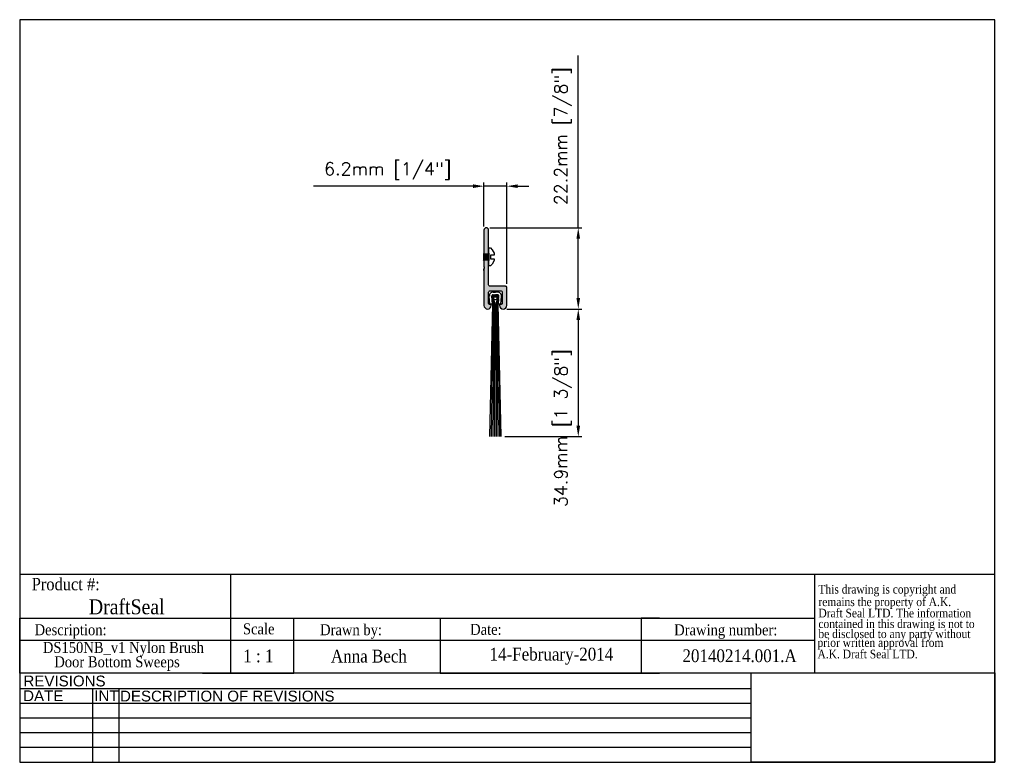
# Model space of a CAD drawing. Header units: millimetres. Extents: x 2362 to 2631, y 15 to 219.
import ezdxf
from ezdxf.enums import TextEntityAlignment as Align

# ---------------------------------------------------------------- set-up
doc = ezdxf.new("R2010")
doc.units = ezdxf.units.MM
doc.header["$MEASUREMENT"] = 0
doc.layers.add('AM_5', color=3, linetype='Continuous', lineweight=25)
doc.layers.add('BORDER', color=7, linetype='Continuous', lineweight=25)
for name, color, linetype in [('APPLIED', 2, 'Continuous'), ('FRAME', 7, 'Continuous'), ('NGP PRODUCT', 7, 'Continuous')]:
    doc.layers.add(name, color=color, linetype=linetype)
doc.styles.add('DS GROUP', font='arial.ttf')
doc.styles.get("Standard").update_dxf_attribs({"font": 'ROMANS.SHX'})
doc.styles.add('TAG', font='GARA.TTF')
doc.dimstyles.new('AM_ISO$0', dxfattribs={"dimtxt": 1.5, "dimasz": 1.5, "dimexe": 1, "dimexo": 1, "dimgap": 1.5, "dimtad": 1, "dimdec": 0, "dimdsep": 46, "dimtxsty": 'Standard', "dimcen": 0, "dimclrd": 256, "dimclre": 256, "dimclrt": 2, "dimadec": 0, "dimazin": 2, "dimtp": 0.1, "dimtm": 0.1, "dimtfac": 0.71, "dimtdec": 0, "dimtmove": 0, "dimatfit": 3, "dimfxl": 1, "dimlwd": -1, "dimlwe": -1, "dimarcsym": 1})
picture_1 = doc.add_image_def('image1.bmp', size_in_pixel=(901, 331))

# ---------------------------------------------------------------- blocks, each defined once
blk = doc.blocks.new('A$C08671A0E')
at = {"layer": 'FRAME', "style": 'TAG'}
for s, p in [('This drawing is copyright and', (14.8, -52.3)), ('remains the property of A.K.', (14.8, -101.5)), ('Draft Seal LTD. The information', (14.8, -145.7)), ('contained in this drawing is not to  ', (14.8, -187.4)), ('be disclosed to any party without ', (14.8, -226.7)), (' prior written approval from', (0, -261.2)), (' A.K. Draft Seal LTD.', (0, -306.1))]:
    blk.add_text(s, height=33.819, dxfattribs=at).set_placement(p)
blk = doc.blocks.new('*D465')
at = {"layer": 'AM_5', "linetype": 'ByBlock', "transparency": 16777216}
for p, q in [((2514.85, 161.56), (2514.85, 208.73)), ((2490.7, 161.56), (2515.85, 161.56)), ((2514.85, 142.33), (2514.85, 158.56)), ((2495.31, 139.33), (2515.85, 139.33))]:
    blk.add_line(p, q, dxfattribs=at)
at = {"layer": 'AM_5', "transparency": 16777216}
for points in [[(2514.35, 158.56), (2515.35, 158.56), (2514.85, 161.56)], [(2514.35, 142.33), (2515.35, 142.33), (2514.85, 139.33)]]:
    blk.add_solid(points, dxfattribs=at)
at = {"layer": 'Defpoints', "color": 0, "transparency": 16777216}
for p in [(2489.7, 161.56), (2514.85, 161.56), (2494.31, 139.33)]:
    blk.add_point(p, dxfattribs=at)
at = {"layer": 'AM_5', "color": 7, "transparency": 16777216, "insert": (2510.69, 186.64), "char_height": 3.5, "attachment_point": 5, "rotation": 90}
blk.add_mtext('22.2mm [7/8"]', dxfattribs=at)
blk = doc.blocks.new('*D466')
at = {"layer": 'AM_5', "linetype": 'ByBlock', "transparency": 16777216}
for p, q in [((2486.06, 172.95), (2442.4, 172.95)), ((2489.06, 161.93), (2489.06, 173.95)), ((2495.3, 172.95), (2489.06, 172.95)), ((2495.3, 146.19), (2495.3, 173.95)), ((2498.3, 172.95), (2501.3, 172.95))]:
    blk.add_line(p, q, dxfattribs=at)
at = {"layer": 'AM_5', "transparency": 16777216}
for points in [[(2486.06, 173.45), (2486.06, 172.45), (2489.06, 172.95)], [(2498.3, 173.45), (2498.3, 172.45), (2495.3, 172.95)]]:
    blk.add_solid(points, dxfattribs=at)
at = {"layer": 'Defpoints', "color": 0, "transparency": 16777216}
for p in [(2489.06, 172.95), (2489.06, 160.93), (2495.3, 145.19)]:
    blk.add_point(p, dxfattribs=at)
at = {"layer": 'AM_5', "color": 7, "transparency": 16777216, "insert": (2462.73, 177.12), "char_height": 3.5, "attachment_point": 5}
blk.add_mtext('6.2mm [1/4"]', dxfattribs=at)
blk = doc.blocks.new('*D467')
at = {"layer": 'AM_5', "linetype": 'ByBlock', "transparency": 16777216}
for p, q in [((2495.31, 139.33), (2515.85, 139.33)), ((2514.85, 136.33), (2514.85, 107.43)), ((2494.77, 104.43), (2515.85, 104.43))]:
    blk.add_line(p, q, dxfattribs=at)
at = {"layer": 'AM_5', "transparency": 16777216}
for points in [[(2514.35, 136.33), (2515.35, 136.33), (2514.85, 139.33)], [(2514.35, 107.43), (2515.35, 107.43), (2514.85, 104.43)]]:
    blk.add_solid(points, dxfattribs=at)
at = {"layer": 'Defpoints', "color": 0, "transparency": 16777216}
for p in [(2494.31, 139.33), (2493.77, 104.43), (2514.85, 104.43)]:
    blk.add_point(p, dxfattribs=at)
at = {"layer": 'AM_5', "color": 7, "transparency": 16777216, "insert": (2510.69, 106.76), "char_height": 3.5, "attachment_point": 5, "rotation": 90}
blk.add_mtext('34.9mm [1 3/8"]', dxfattribs=at)

msp = doc.modelspace()

# ---------------------------------------------------------------- hatches: boundary and pattern name
msp.add_hatch(color=256).paths.add_polyline_path([(2490.33, 153.43), (2490.13, 153.63), (2490.33, 153.83), (2490.33, 160.93, 1), (2489.06, 160.93), (2489.06, 150.87), (2489.19, 150.75), (2489.06, 150.62), (2489.19, 150.5), (2489.06, 150.37), (2489.06, 140.32, 1.028188), (2491.05, 140.38, 0.591183), (2490.68, 140.62, -0.538826), (2490.33, 140.85), (2490.33, 143.92, -0.414214), (2490.71, 144.3), (2493.65, 144.3, -0.414214), (2494.03, 143.92), (2494.03, 140.85, -0.414214), (2493.78, 140.6), (2493.57, 140.6, 0.38212), (2493.32, 140.38, 1.028188), (2495.3, 140.32), (2495.3, 145.19, 0.414214), (2494.92, 145.57), (2490.71, 145.57, -0.414214), (2490.33, 145.95)])
at = {"layer": 'NGP PRODUCT'}
msp.add_hatch(color=9, dxfattribs=at).paths.add_polyline_path([(2488.76, 154.58), (2488.76, 153.89), (2489.46, 154.58)])
h = msp.add_hatch(color=9, dxfattribs=at)
h.paths.add_polyline_path([(2488.76, 153.89), (2488.76, 152.61), (2488.88, 152.61), (2490.34, 154.07), (2490.34, 154.58), (2489.46, 154.58)])
h.paths.add_polyline_path([(2490.28, 152.61), (2490.34, 152.68), (2490.34, 154.07), (2488.88, 152.61)], flags=17)

# ---------------------------------------------------------------- linework, layer by layer
for p, q in [((2490.67, 140.65), (2490.52, 142.87)), ((2491.38, 140.69), (2491.23, 142.91)), ((2491.54, 143.95), (2492.17, 143.95)), ((2491.54, 143.24), (2492.17, 143.24)), ((2492.8, 143.95), (2492.17, 143.95)), ((2492.8, 143.24), (2492.17, 143.24)), ((2492.96, 140.69), (2493.1, 142.91)), ((2493.67, 140.65), (2493.81, 142.87)), ((2491.38, 140.69), (2490.57, 104.43)), ((2491.38, 140.69), (2490.67, 140.65)), ((2491.6, 140.69), (2491.03, 104.43)), ((2491.28, 142.25), (2491.38, 140.69)), ((2491.41, 142.25), (2491.6, 140.69)), ((2491.83, 140.69), (2491.48, 104.43)), ((2491.53, 142.25), (2491.83, 140.69)), ((2491.66, 142.25), (2492.05, 140.69)), ((2492.05, 140.69), (2491.94, 104.43)), ((2492.68, 142.25), (2492.28, 140.69)), ((2492.28, 140.69), (2492.4, 104.43)), ((2492.8, 142.25), (2492.51, 140.69)), ((2492.51, 140.69), (2492.85, 104.43)), ((2492.93, 142.25), (2492.73, 140.69)), ((2492.73, 140.69), (2493.31, 104.43)), ((2493.06, 142.25), (2492.96, 140.69)), ((2493.67, 140.65), (2492.96, 140.69)), ((2493.77, 104.43), (2492.96, 140.69)), ((2362.06, 66.79), (2579.51, 66.79)), ((2419.68, 66.79), (2419.68, 54.73)), ((2579.51, 66.79), (2579.51, 39.73)), ((2362.06, 39.73), (2362.06, 54.73)), ((2362.06, 54.73), (2579.51, 54.73)), ((2362.06, 54.73), (2362.06, 49.73)), ((2362.06, 54.73), (2362.06, 48.73)), ((2362.06, 54.73), (2412.06, 54.73)), ((2419.68, 54.73), (2419.68, 39.73)), ((2437.06, 39.73), (2437.06, 54.73)), ((2437.06, 54.73), (2477.06, 54.73)), ((2477.06, 54.73), (2477.06, 39.73)), ((2537.06, 54.73), (2532.06, 54.73)), ((2532.06, 54.73), (2532.06, 39.73)), ((2362.06, 48.73), (2362.06, 50.23)), ((2362.06, 48.73), (2579.51, 48.73)), ((2362.06, 39.73), (2362.06, 42.73)), ((2412.06, 39.73), (2437.06, 39.73)), ((2477.06, 39.73), (2537.06, 39.73))]:
    msp.add_line(p, q)
msp.add_lwpolyline([(2493.32, 140.32, 1), (2495.3, 140.32), (2495.3, 145.19, 0.414214), (2494.92, 145.57), (2490.71, 145.57, -0.414214), (2490.33, 145.95), (2490.33, 153.43), (2490.13, 153.63), (2490.33, 153.83), (2490.33, 160.93, 1), (2489.06, 160.93), (2489.06, 150.87), (2489.19, 150.75), (2489.06, 150.62), (2489.19, 150.5), (2489.06, 150.37), (2489.06, 140.32, 1), (2491.05, 140.32), (2491.05, 140.35, 0.414214), (2490.8, 140.6), (2490.58, 140.6, -0.414214), (2490.33, 140.85), (2490.33, 143.92, -0.414214), (2490.71, 144.3), (2493.65, 144.3, -0.414214), (2494.03, 143.92), (2494.03, 140.85, -0.414214), (2493.78, 140.6), (2493.57, 140.6, 0.414214), (2493.32, 140.35)], format="xyb", close=True)
msp.add_circle((2492.17, 142.25), 0.445)
for centre, radius, start, end in [((2491.54, 142.93), 1.02, 90, 183.7409), ((2491.54, 142.93), 0.305, 90, 183.7409), ((2492.17, 142.25), 1.02, 104.5881, 154.7967), ((2492.17, 142.25), 0.889, 0, 180), ((2492.17, 142.25), 0.762, 0, 180), ((2492.17, 142.25), 0.635, 0, 180), ((2492.17, 142.25), 0.508, 0, 180), ((2492.17, 142.25), 1.02, 25.2033, 75.4119), ((2492.8, 142.93), 1.02, 356.2591, 90), ((2492.8, 142.93), 0.305, 356.2591, 90)]:
    msp.add_arc(centre, radius, start, end)
at = {"layer": 'APPLIED', "color": 3}
for p, q in [((2490.34, 154.07), (2488.88, 152.61)), ((2490.34, 151.13), (2490.34, 156.06)), ((2490.34, 156.06), (2490.83, 156.06)), ((2490.34, 154.58), (2490.34, 152.61)), ((2490.83, 156.06), (2491.33, 155.57)), ((2490.83, 154.09), (2490.83, 153.1)), ((2491.82, 154.09), (2490.83, 154.09)), ((2491.33, 155.57), (2491.82, 154.58)), ((2491.82, 154.58), (2491.82, 154.09)), ((2490.34, 152.68), (2490.28, 152.61)), ((2490.83, 151.13), (2490.34, 151.13)), ((2490.83, 153.1), (2491.82, 153.1)), ((2491.33, 151.63), (2490.83, 151.13)), ((2491.82, 152.61), (2491.33, 151.63)), ((2491.82, 153.1), (2491.82, 152.61))]:
    msp.add_line(p, q, dxfattribs=at)
at = {"layer": 'BORDER'}
for p, q in [((2362.06, 218.5), (2362.06, 15.3)), ((2628.76, 218.5), (2362.06, 218.5)), ((2628.76, 15.3), (2628.76, 218.5)), ((2579.51, 66.79), (2628.76, 66.79)), ((2628.76, 39.73), (2362.06, 39.73)), ((2562.14, 35.42), (2362.06, 35.42)), ((2381.93, 35.42), (2381.93, 15.3)), ((2389.14, 35.42), (2389.14, 15.3)), ((2562.14, 31.4), (2362.06, 31.4)), ((2562.14, 27.37), (2362.06, 27.37)), ((2562.14, 23.35), (2362.06, 23.35)), ((2562.14, 19.33), (2362.06, 19.33)), ((2362.06, 15.3), (2628.76, 15.3))]:
    msp.add_line(p, q, dxfattribs=at)
at = {"layer": 'FRAME', "color": 1}
for q in [(2562.14, 39.74), (2562.14, 39.73)]:
    msp.add_line((2562.14, 15.3), q, dxfattribs=at)
at = {"layer": 'NGP PRODUCT'}
msp.add_line((2489.06, 149.88), (2489.06, 150.34), dxfattribs=at)

# ---------------------------------------------------------------- block references
at = {"xscale": 0.06987750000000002, "yscale": 0.06987750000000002, "zscale": 0.06987750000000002}
msp.add_blockref('A$C08671A0E', (2579.51, 65.14), dxfattribs=at)

# ---------------------------------------------------------------- texts
at = {"layer": 'BORDER', "attachment_point": 2, "style": 'DS GROUP'}
for s, width, insert, char_height in [('REVISIONS', 20.3868, (2374.32, 39.03), 2.953), ('DATE', 20.3868, (2368.5, 34.99), 2.953), ('INT', 20.3868, (2385.79, 34.99), 2.953), ('DESCRIPTION OF REVISIONS', 103.8609, (2418.84, 34.91), 2.9531)]:
    msp.add_mtext_dynamic_manual_height_columns(s, width=width, gutter_width=7.5, heights=[0], dxfattribs=dict(at, insert=insert, char_height=char_height))
at = {"layer": 'FRAME', "style": 'TAG'}
for s, height, p in [('Product #:', 3.382, (2374.65, 64.13)), ('DraftSeal', 4.069, (2391.34, 57.98)), ('Description:', 3, (2375.98, 51.11)), ('Drawn by:', 3, (2452.69, 51.18)), ('Date:', 3, (2489.58, 51.66)), ('Drawing number:', 3, (2555.2, 51.15)), ('1 : 1', 3.5, (2427.35, 44.39)), ('Anna Bech', 3.5, (2457.58, 44.44)), ('14-February-2014', 3.5, (2507.5, 44.44)), ('20140214.001.A', 3.5, (2558.98, 44.45))]:
    msp.add_text(s, height=height, dxfattribs=at).set_placement(p, align=Align.MIDDLE)
msp.add_text('Scale', height=3, dxfattribs=at).set_placement((2423.13, 50.32))
for s, p in [('DS150NB_v1 Nylon Brush', (2390.43, 45.24)), ('Door Bottom Sweeps', (2388.68, 41.31))]:
    msp.add_text(s, height=3, dxfattribs=at).set_placement(p, align=Align.CENTER)

# ---------------------------------------------------------------- dimensions: what is measured, and where the dimension line sits
at = {"layer": 'AM_5'}
for base, p2, angle, picture, middle in [((2514.85, 161.56), (2489.7, 161.56), 270, '*D465', (2514.85, 186.64)), ((2514.85, 104.43), (2493.77, 104.43), 90, '*D467', (2514.85, 106.76))]:
    dim = msp.add_linear_dim(base=base, p1=(2494.31, 139.33), p2=p2, angle=angle, dimstyle='AM_ISO$0', override={"dimtxt": 3.5, "dimasz": 3, "dimdec": 1, "dimpost": '<>mm', "dimclrt": 7}, dxfattribs=at)
    dim.commit()
    dim.dimension.update_dxf_attribs({"geometry": picture, "text_midpoint": middle, "dimtype": 160})
dim = msp.add_linear_dim(base=(2489.06, 172.95), p1=(2495.3, 145.19), p2=(2489.06, 160.93), dimstyle='AM_ISO$0', override={"dimtxt": 3.5, "dimasz": 3, "dimdec": 1, "dimpost": '<>mm', "dimclrt": 7}, dxfattribs=at)
dim.commit()
dim.dimension.update_dxf_attribs({"geometry": '*D466', "text_midpoint": (2462.73, 177.12)})

# ---------------------------------------------------------------- pictures from other files: only their frames are drawn
image = msp.add_image(picture_1, insert=(2562.14, 15.3), size_in_units=(66.62, 24.47))
image.dxf.flags = 7

doc.saveas('drawing.dxf')
